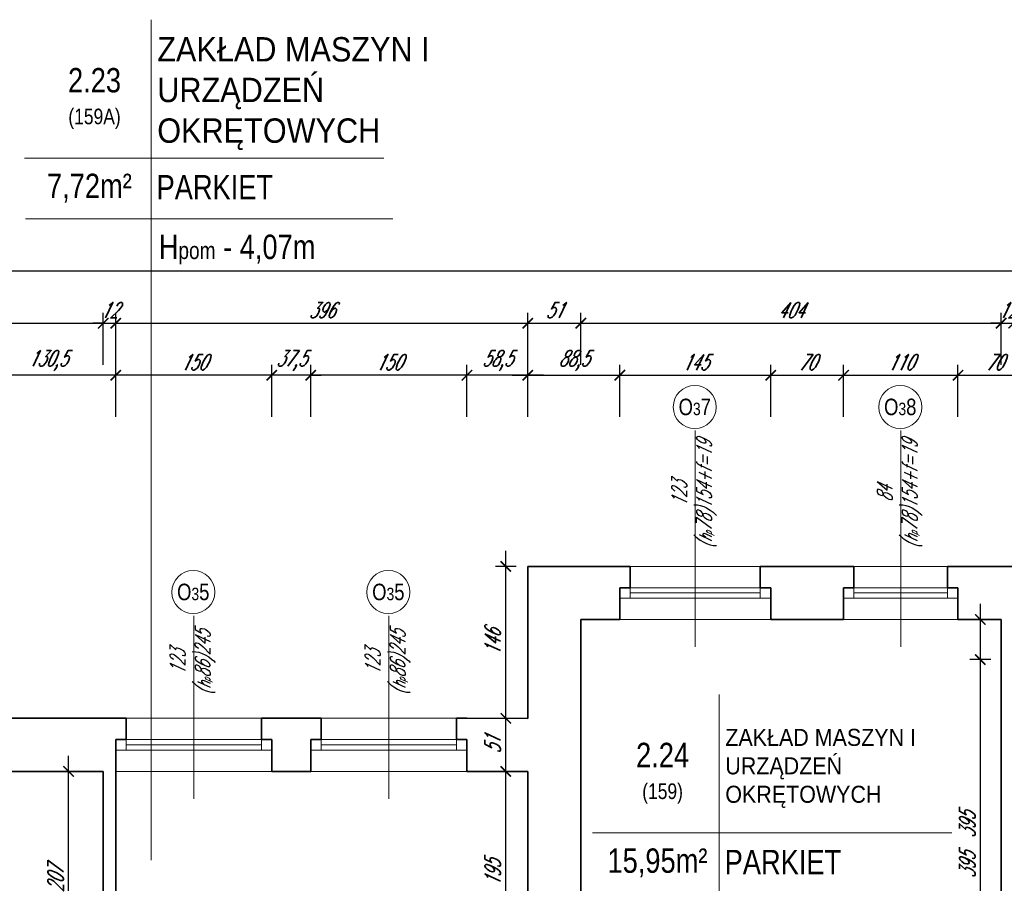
# Model space of a CAD drawing. Header units: millimetres. Extents: x 402 to 79005, y -7782 to 89952.
# Tile 108 of 256: x 23627 to 24573, y 24814 to 25644. Entities that reach past the tile are written whole.
import ezdxf

# ---------------------------------------------------------------- set-up
doc = ezdxf.new("R2010")
doc.units = ezdxf.units.MM
doc.header["$LTSCALE"] = 10
doc.layers.get('0').update_dxf_attribs({"lineweight": 0})
doc.layers.get('Defpoints').update_dxf_attribs({"color": 253})
for name, color, linetype, lineweight in [('01 parter - ściany', 253, 'Continuous', 35), ('03-01_okna', 253, 'Continuous', 15), ('04-1_widok', 253, 'Continuous', 5), ('05-01_wymiary', 253, 'Continuous', 5), ('05-03_opis', 253, 'Continuous', 5)]:
    doc.layers.add(name, color=color, linetype=linetype, lineweight=lineweight)
doc.styles.add('ariel', font='ARIAL.TTF', dxfattribs={"width": 0.8})
doc.styles.add('ariel_wym', font='simplex.shx', dxfattribs={"width": 0.65, "oblique": 25})
doc.dimstyles.new('ariel 50', dxfattribs={"dimtxt": 15, "dimasz": 10, "dimexe": 10, "dimexo": 0, "dimgap": 5, "dimtad": 1, "dimdec": 1, "dimrnd": 0.5, "dimtxsty": 'ariel_wym', "dimblk": 'ARCHTICK', "dimcen": 2.5, "dimdle": 15, "dimazin": 0, "dimtfac": 1, "dimtdec": 1, "dimtix": 1, "dimtmove": 0, "dimatfit": 3, "dimldrblk": 'DOT', "dimfxl": 0, "dimarcsym": 0})
doc.dimstyles.new('ariel 50 wnętrze', dxfattribs={"dimtxt": 15, "dimasz": 10, "dimexe": 10, "dimexo": 0, "dimgap": 5, "dimtad": 1, "dimdec": 1, "dimrnd": 0.5, "dimtxsty": 'ariel_wym', "dimblk": 'ARCHTICK', "dimcen": 2.5, "dimdle": 15, "dimazin": 0, "dimtfac": 1, "dimtdec": 1, "dimtix": 1, "dimtmove": 0, "dimatfit": 3, "dimldrblk": 'DOT', "dimfxl": 0, "dimarcsym": 0})

# ---------------------------------------------------------------- blocks, each defined once
blk = doc.blocks.new('_ArchTick')
at = {"color": 0, "linetype": 'ByBlock', "const_width": 0.15}
blk.add_lwpolyline([(-0.5, -0.5), (0.5, 0.5)], dxfattribs=at)
blk = doc.blocks.new('*D2199')
at = {"layer": '05-01_wymiary', "color": 0, "lineweight": -2}
for p, q in [((24115, 25262.34), (24115, 25312.34)), ((24203.49, 25262.34), (24203.49, 25312.34)), ((24100, 25302.34), (24218.49, 25302.34))]:
    blk.add_line(p, q, dxfattribs=at)
at = {"layer": 'Defpoints', "color": 0}
for p in [(24203.49, 25302.34), (24115, 25118.69), (24203.49, 25067.69)]:
    blk.add_point(p, dxfattribs=at)
at = {"layer": '05-01_wymiary', "color": 0, "lineweight": -2, "xscale": 10, "yscale": 10, "zscale": 10, "rotation": 180}
blk.add_blockref('_ArchTick', (24115, 25302.34), dxfattribs=at)
at = {"layer": '05-01_wymiary', "color": 0, "lineweight": -2, "xscale": 10, "yscale": 10, "zscale": 10}
blk.add_blockref('_ArchTick', (24203.49, 25302.34), dxfattribs=at)
at = {"layer": '05-01_wymiary', "color": 0, "insert": (24159.25, 25316.27), "char_height": 15, "attachment_point": 5, "style": 'ariel_wym'}
blk.add_mtext('88,5', dxfattribs=at)
blk = doc.blocks.new('_Dot')
at = {"color": 0, "linetype": 'ByBlock', "lineweight": -2}
blk.add_line((-0.5, 0), (-1, 0), dxfattribs=at)
at = {"color": 0, "linetype": 'ByBlock', "const_width": 0.5}
blk.add_lwpolyline([(-0.25, 0, 1), (0.25, 0, 1)], format="xyb", close=True, dxfattribs=at)
blk = doc.blocks.new('*D2200')
at = {"layer": '05-01_wymiary', "color": 0, "lineweight": -2}
for p, q in [((24203.49, 25262.34), (24203.49, 25312.34)), ((24348.49, 25262.34), (24348.49, 25312.34)), ((24188.49, 25302.34), (24363.49, 25302.34))]:
    blk.add_line(p, q, dxfattribs=at)
at = {"layer": 'Defpoints', "color": 0}
for p in [(24348.49, 25302.34), (24203.49, 25067.69), (24348.49, 25067.69)]:
    blk.add_point(p, dxfattribs=at)
at = {"layer": '05-01_wymiary', "color": 0, "lineweight": -2, "xscale": 10, "yscale": 10, "zscale": 10, "rotation": 180}
blk.add_blockref('_ArchTick', (24203.49, 25302.34), dxfattribs=at)
at = {"layer": '05-01_wymiary', "color": 0, "lineweight": -2, "xscale": 10, "yscale": 10, "zscale": 10}
blk.add_blockref('_ArchTick', (24348.49, 25302.34), dxfattribs=at)
at = {"layer": '05-01_wymiary', "color": 0, "insert": (24275.99, 25314.84), "char_height": 15, "attachment_point": 5, "style": 'ariel_wym'}
blk.add_mtext('145', dxfattribs=at)
blk = doc.blocks.new('*D2201')
at = {"layer": '05-01_wymiary', "color": 0, "lineweight": -2}
for p, q in [((24348.49, 25262.34), (24348.49, 25312.34)), ((24418.49, 25262.34), (24418.49, 25312.34)), ((24333.49, 25302.34), (24433.49, 25302.34))]:
    blk.add_line(p, q, dxfattribs=at)
at = {"layer": 'Defpoints', "color": 0}
for p in [(24418.49, 25302.34), (24348.49, 25067.69), (24418.49, 25067.69)]:
    blk.add_point(p, dxfattribs=at)
at = {"layer": '05-01_wymiary', "color": 0, "lineweight": -2, "xscale": 10, "yscale": 10, "zscale": 10, "rotation": 180}
blk.add_blockref('_ArchTick', (24348.49, 25302.34), dxfattribs=at)
at = {"layer": '05-01_wymiary', "color": 0, "lineweight": -2, "xscale": 10, "yscale": 10, "zscale": 10}
blk.add_blockref('_ArchTick', (24418.49, 25302.34), dxfattribs=at)
at = {"layer": '05-01_wymiary', "color": 0, "insert": (24383.49, 25314.84), "char_height": 15, "attachment_point": 5, "style": 'ariel_wym'}
blk.add_mtext('70', dxfattribs=at)
blk = doc.blocks.new('*D2202')
at = {"layer": '05-01_wymiary', "color": 0, "lineweight": -2}
for p, q in [((24418.49, 25262.34), (24418.49, 25312.34)), ((24528.49, 25262.34), (24528.49, 25312.34)), ((24403.49, 25302.34), (24543.49, 25302.34))]:
    blk.add_line(p, q, dxfattribs=at)
at = {"layer": 'Defpoints', "color": 0}
for p in [(24528.49, 25302.34), (24418.49, 25067.69), (24528.49, 25067.69)]:
    blk.add_point(p, dxfattribs=at)
at = {"layer": '05-01_wymiary', "color": 0, "lineweight": -2, "xscale": 10, "yscale": 10, "zscale": 10, "rotation": 180}
blk.add_blockref('_ArchTick', (24418.49, 25302.34), dxfattribs=at)
at = {"layer": '05-01_wymiary', "color": 0, "lineweight": -2, "xscale": 10, "yscale": 10, "zscale": 10}
blk.add_blockref('_ArchTick', (24528.49, 25302.34), dxfattribs=at)
at = {"layer": '05-01_wymiary', "color": 0, "insert": (24473.49, 25314.84), "char_height": 15, "attachment_point": 5, "style": 'ariel_wym'}
blk.add_mtext('110', dxfattribs=at)
blk = doc.blocks.new('*D2203')
at = {"layer": '05-01_wymiary', "color": 0, "lineweight": -2}
for p, q in [((24528.49, 25262.34), (24528.49, 25312.34)), ((24598.49, 25262.34), (24598.49, 25312.34)), ((24513.49, 25302.34), (24613.49, 25302.34))]:
    blk.add_line(p, q, dxfattribs=at)
at = {"layer": 'Defpoints', "color": 0}
for p in [(24598.49, 25302.34), (24528.49, 25067.69), (24598.49, 25067.69)]:
    blk.add_point(p, dxfattribs=at)
at = {"layer": '05-01_wymiary', "color": 0, "lineweight": -2, "xscale": 10, "yscale": 10, "zscale": 10, "rotation": 180}
blk.add_blockref('_ArchTick', (24528.49, 25302.34), dxfattribs=at)
at = {"layer": '05-01_wymiary', "color": 0, "lineweight": -2, "xscale": 10, "yscale": 10, "zscale": 10}
blk.add_blockref('_ArchTick', (24598.49, 25302.34), dxfattribs=at)
at = {"layer": '05-01_wymiary', "color": 0, "insert": (24563.49, 25314.84), "char_height": 15, "attachment_point": 5, "style": 'ariel_wym'}
blk.add_mtext('70', dxfattribs=at)
blk = doc.blocks.new('*D2231')
at = {"layer": '05-01_wymiary', "color": 0, "lineweight": -2}
for p, q in [((24056.5, 25262.34), (24056.5, 25312.34)), ((24115, 25262.34), (24115, 25312.34)), ((24130, 25302.34), (24041.5, 25302.34))]:
    blk.add_line(p, q, dxfattribs=at)
at = {"layer": 'Defpoints', "color": 0}
for p in [(24056.5, 25302.34), (24115, 25118.69), (24056.5, 24921.69)]:
    blk.add_point(p, dxfattribs=at)
at = {"layer": '05-01_wymiary', "color": 0, "lineweight": -2, "xscale": 10, "yscale": 10, "zscale": 10, "rotation": 180}
blk.add_blockref('_ArchTick', (24056.5, 25302.34), dxfattribs=at)
at = {"layer": '05-01_wymiary', "color": 0, "lineweight": -2, "xscale": 10, "yscale": 10, "zscale": 10}
blk.add_blockref('_ArchTick', (24115, 25302.34), dxfattribs=at)
at = {"layer": '05-01_wymiary', "color": 0, "insert": (24085.75, 25316.27), "char_height": 15, "attachment_point": 5, "style": 'ariel_wym'}
blk.add_mtext('58,5', dxfattribs=at)
blk = doc.blocks.new('*D2232')
at = {"layer": '05-01_wymiary', "color": 0, "lineweight": -2}
for p, q in [((23906.5, 25262.34), (23906.5, 25312.34)), ((24056.5, 25262.34), (24056.5, 25312.34)), ((24071.5, 25302.34), (23891.5, 25302.34))]:
    blk.add_line(p, q, dxfattribs=at)
at = {"layer": 'Defpoints', "color": 0}
for p in [(23906.5, 25302.34), (23906.5, 24921.69), (24056.5, 24921.69)]:
    blk.add_point(p, dxfattribs=at)
at = {"layer": '05-01_wymiary', "color": 0, "lineweight": -2, "xscale": 10, "yscale": 10, "zscale": 10, "rotation": 180}
blk.add_blockref('_ArchTick', (23906.5, 25302.34), dxfattribs=at)
at = {"layer": '05-01_wymiary', "color": 0, "lineweight": -2, "xscale": 10, "yscale": 10, "zscale": 10}
blk.add_blockref('_ArchTick', (24056.5, 25302.34), dxfattribs=at)
at = {"layer": '05-01_wymiary', "color": 0, "insert": (23981.5, 25314.84), "char_height": 15, "attachment_point": 5, "style": 'ariel_wym'}
blk.add_mtext('150', dxfattribs=at)
blk = doc.blocks.new('*D2233')
at = {"layer": '05-01_wymiary', "color": 0, "lineweight": -2}
for p, q in [((23869, 25262.34), (23869, 25312.34)), ((23906.5, 25262.34), (23906.5, 25312.34)), ((23869, 25302.34), (23859, 25302.34)), ((23906.5, 25302.34), (23869, 25302.34)), ((23906.5, 25302.34), (23916.5, 25302.34))]:
    blk.add_line(p, q, dxfattribs=at)
at = {"layer": 'Defpoints', "color": 0}
for p in [(23869, 25302.34), (23869, 24921.69), (23906.5, 24921.69)]:
    blk.add_point(p, dxfattribs=at)
at = {"layer": '05-01_wymiary', "color": 0, "lineweight": -2, "xscale": 10, "yscale": 10, "zscale": 10}
blk.add_blockref('_ArchTick', (23869, 25302.34), dxfattribs=at)
at = {"layer": '05-01_wymiary', "color": 0, "lineweight": -2, "xscale": 10, "yscale": 10, "zscale": 10, "rotation": 180}
blk.add_blockref('_ArchTick', (23906.5, 25302.34), dxfattribs=at)
at = {"layer": '05-01_wymiary', "color": 0, "insert": (23887.75, 25316.27), "char_height": 15, "attachment_point": 5, "style": 'ariel_wym'}
blk.add_mtext('37,5', dxfattribs=at)
blk = doc.blocks.new('*D2234')
at = {"layer": '05-01_wymiary', "color": 0, "lineweight": -2}
for p, q in [((23719, 25262.34), (23719, 25312.34)), ((23869, 25262.34), (23869, 25312.34)), ((23884, 25302.34), (23704, 25302.34))]:
    blk.add_line(p, q, dxfattribs=at)
at = {"layer": 'Defpoints', "color": 0}
for p in [(23719, 25302.34), (23719, 24921.69), (23869, 24921.69)]:
    blk.add_point(p, dxfattribs=at)
at = {"layer": '05-01_wymiary', "color": 0, "lineweight": -2, "xscale": 10, "yscale": 10, "zscale": 10, "rotation": 180}
blk.add_blockref('_ArchTick', (23719, 25302.34), dxfattribs=at)
at = {"layer": '05-01_wymiary', "color": 0, "lineweight": -2, "xscale": 10, "yscale": 10, "zscale": 10}
blk.add_blockref('_ArchTick', (23869, 25302.34), dxfattribs=at)
at = {"layer": '05-01_wymiary', "color": 0, "insert": (23794, 25314.84), "char_height": 15, "attachment_point": 5, "style": 'ariel_wym'}
blk.add_mtext('150', dxfattribs=at)
blk = doc.blocks.new('*D2235')
at = {"layer": '05-01_wymiary', "color": 0, "lineweight": -2}
for p, q in [((23588.5, 25262.34), (23588.5, 25312.34)), ((23719, 25262.34), (23719, 25312.34)), ((23734, 25302.34), (23573.5, 25302.34))]:
    blk.add_line(p, q, dxfattribs=at)
at = {"layer": 'Defpoints', "color": 0}
for p in [(23588.5, 25302.34), (23588.5, 24921.69), (23719, 24921.69)]:
    blk.add_point(p, dxfattribs=at)
at = {"layer": '05-01_wymiary', "color": 0, "lineweight": -2, "xscale": 10, "yscale": 10, "zscale": 10, "rotation": 180}
blk.add_blockref('_ArchTick', (23588.5, 25302.34), dxfattribs=at)
at = {"layer": '05-01_wymiary', "color": 0, "lineweight": -2, "xscale": 10, "yscale": 10, "zscale": 10}
blk.add_blockref('_ArchTick', (23719, 25302.34), dxfattribs=at)
at = {"layer": '05-01_wymiary', "color": 0, "insert": (23653.75, 25316.27), "char_height": 15, "attachment_point": 5, "style": 'ariel_wym'}
blk.add_mtext('130,5', dxfattribs=at)
blk = doc.blocks.new('*D2242')
at = {"layer": '05-01_wymiary', "color": 0, "lineweight": -2}
for p, q in [((22892.03, 25312.34), (22892.03, 25362.34)), ((23707, 25312.34), (23707, 25362.34)), ((22877.03, 25352.34), (23722, 25352.34))]:
    blk.add_line(p, q, dxfattribs=at)
at = {"layer": 'Defpoints', "color": 0}
for p in [(23707, 25352.34), (22892.03, 24972.71), (23707, 24921.69)]:
    blk.add_point(p, dxfattribs=at)
at = {"layer": '05-01_wymiary', "color": 0, "lineweight": -2, "xscale": 10, "yscale": 10, "zscale": 10, "rotation": 180}
blk.add_blockref('_ArchTick', (22892.03, 25352.34), dxfattribs=at)
at = {"layer": '05-01_wymiary', "color": 0, "lineweight": -2, "xscale": 10, "yscale": 10, "zscale": 10}
blk.add_blockref('_ArchTick', (23707, 25352.34), dxfattribs=at)
at = {"layer": '05-01_wymiary', "color": 0, "insert": (23299.51, 25364.84), "char_height": 15, "attachment_point": 5, "style": 'ariel_wym'}
blk.add_mtext('815', dxfattribs=at)
blk = doc.blocks.new('*D2243')
at = {"layer": '05-01_wymiary', "color": 0, "lineweight": -2}
for p, q in [((23707, 25312.34), (23707, 25362.34)), ((23719, 25312.34), (23719, 25362.34)), ((23707, 25352.34), (23697, 25352.34)), ((23707, 25352.34), (23719, 25352.34)), ((23719, 25352.34), (23729, 25352.34))]:
    blk.add_line(p, q, dxfattribs=at)
at = {"layer": 'Defpoints', "color": 0}
for p in [(23719, 25352.34), (23707, 24921.69), (23719, 24921.69)]:
    blk.add_point(p, dxfattribs=at)
at = {"layer": '05-01_wymiary', "color": 0, "lineweight": -2, "xscale": 10, "yscale": 10, "zscale": 10}
blk.add_blockref('_ArchTick', (23707, 25352.34), dxfattribs=at)
at = {"layer": '05-01_wymiary', "color": 0, "lineweight": -2, "xscale": 10, "yscale": 10, "zscale": 10, "rotation": 180}
blk.add_blockref('_ArchTick', (23719, 25352.34), dxfattribs=at)
at = {"layer": '05-01_wymiary', "color": 0, "insert": (23713, 25364.84), "char_height": 15, "attachment_point": 5, "style": 'ariel_wym'}
blk.add_mtext('12', dxfattribs=at)
blk = doc.blocks.new('*D2244')
at = {"layer": '05-01_wymiary', "color": 0, "lineweight": -2}
for p, q in [((23719, 25312.34), (23719, 25362.34)), ((24115, 25312.34), (24115, 25362.34)), ((23704, 25352.34), (24130, 25352.34))]:
    blk.add_line(p, q, dxfattribs=at)
at = {"layer": 'Defpoints', "color": 0}
for p in [(24115, 25352.34), (23719, 24921.69), (24115, 24921.69)]:
    blk.add_point(p, dxfattribs=at)
at = {"layer": '05-01_wymiary', "color": 0, "lineweight": -2, "xscale": 10, "yscale": 10, "zscale": 10, "rotation": 180}
blk.add_blockref('_ArchTick', (23719, 25352.34), dxfattribs=at)
at = {"layer": '05-01_wymiary', "color": 0, "lineweight": -2, "xscale": 10, "yscale": 10, "zscale": 10}
blk.add_blockref('_ArchTick', (24115, 25352.34), dxfattribs=at)
at = {"layer": '05-01_wymiary', "color": 0, "insert": (23917, 25364.84), "char_height": 15, "attachment_point": 5, "style": 'ariel_wym'}
blk.add_mtext('396', dxfattribs=at)
blk = doc.blocks.new('*D2245')
at = {"layer": '05-01_wymiary', "color": 0, "lineweight": -2}
for p, q in [((24115, 25312.34), (24115, 25362.34)), ((24166, 25312.34), (24166, 25362.34)), ((24100, 25352.34), (24181, 25352.34))]:
    blk.add_line(p, q, dxfattribs=at)
at = {"layer": 'Defpoints', "color": 0}
for p in [(24166, 25352.34), (24166, 25067.69), (24115, 24921.69)]:
    blk.add_point(p, dxfattribs=at)
at = {"layer": '05-01_wymiary', "color": 0, "lineweight": -2, "xscale": 10, "yscale": 10, "zscale": 10, "rotation": 180}
blk.add_blockref('_ArchTick', (24115, 25352.34), dxfattribs=at)
at = {"layer": '05-01_wymiary', "color": 0, "lineweight": -2, "xscale": 10, "yscale": 10, "zscale": 10}
blk.add_blockref('_ArchTick', (24166, 25352.34), dxfattribs=at)
at = {"layer": '05-01_wymiary', "color": 0, "insert": (24140.5, 25364.84), "char_height": 15, "attachment_point": 5, "style": 'ariel_wym'}
blk.add_mtext('51', dxfattribs=at)
blk = doc.blocks.new('*D2246')
at = {"layer": '05-01_wymiary', "color": 0, "lineweight": -2}
for p, q in [((24166, 25312.34), (24166, 25362.34)), ((24570, 25312.34), (24570, 25362.34)), ((24151, 25352.34), (24585, 25352.34))]:
    blk.add_line(p, q, dxfattribs=at)
at = {"layer": 'Defpoints', "color": 0}
for p in [(24570, 25352.34), (24166, 25067.69), (24570, 25067.69)]:
    blk.add_point(p, dxfattribs=at)
at = {"layer": '05-01_wymiary', "color": 0, "lineweight": -2, "xscale": 10, "yscale": 10, "zscale": 10, "rotation": 180}
blk.add_blockref('_ArchTick', (24166, 25352.34), dxfattribs=at)
at = {"layer": '05-01_wymiary', "color": 0, "lineweight": -2, "xscale": 10, "yscale": 10, "zscale": 10}
blk.add_blockref('_ArchTick', (24570, 25352.34), dxfattribs=at)
at = {"layer": '05-01_wymiary', "color": 0, "insert": (24368, 25364.84), "char_height": 15, "attachment_point": 5, "style": 'ariel_wym'}
blk.add_mtext('404', dxfattribs=at)
blk = doc.blocks.new('*D2247')
at = {"layer": '05-01_wymiary', "color": 0, "lineweight": -2}
for p, q in [((24570, 25312.34), (24570, 25362.34)), ((24582, 25312.34), (24582, 25362.34)), ((24570, 25352.34), (24560, 25352.34)), ((24570, 25352.34), (24582, 25352.34)), ((24582, 25352.34), (24592, 25352.34))]:
    blk.add_line(p, q, dxfattribs=at)
at = {"layer": 'Defpoints', "color": 0}
for p in [(24582, 25352.34), (24570, 25067.69), (24582, 25067.69)]:
    blk.add_point(p, dxfattribs=at)
at = {"layer": '05-01_wymiary', "color": 0, "lineweight": -2, "xscale": 10, "yscale": 10, "zscale": 10}
blk.add_blockref('_ArchTick', (24570, 25352.34), dxfattribs=at)
at = {"layer": '05-01_wymiary', "color": 0, "lineweight": -2, "xscale": 10, "yscale": 10, "zscale": 10, "rotation": 180}
blk.add_blockref('_ArchTick', (24582, 25352.34), dxfattribs=at)
at = {"layer": '05-01_wymiary', "color": 0, "insert": (24576, 25364.84), "char_height": 15, "attachment_point": 5, "style": 'ariel_wym'}
blk.add_mtext('12', dxfattribs=at)
blk = doc.blocks.new('*D2248')
at = {"layer": '05-01_wymiary', "color": 0, "lineweight": -2}
for p, q in [((24582, 25312.34), (24582, 25362.34)), ((24918, 25312.34), (24918, 25362.34)), ((24567, 25352.34), (24933, 25352.34))]:
    blk.add_line(p, q, dxfattribs=at)
at = {"layer": 'Defpoints', "color": 0}
for p in [(24918, 25352.34), (24582, 25067.69), (24918, 25067.69)]:
    blk.add_point(p, dxfattribs=at)
at = {"layer": '05-01_wymiary', "color": 0, "lineweight": -2, "xscale": 10, "yscale": 10, "zscale": 10, "rotation": 180}
blk.add_blockref('_ArchTick', (24582, 25352.34), dxfattribs=at)
at = {"layer": '05-01_wymiary', "color": 0, "lineweight": -2, "xscale": 10, "yscale": 10, "zscale": 10}
blk.add_blockref('_ArchTick', (24918, 25352.34), dxfattribs=at)
at = {"layer": '05-01_wymiary', "color": 0, "insert": (24750, 25364.84), "char_height": 15, "attachment_point": 5, "style": 'ariel_wym'}
blk.add_mtext('336', dxfattribs=at)
blk = doc.blocks.new('*D2261')
at = {"layer": '05-01_wymiary', "color": 0, "lineweight": -2}
for p, q in [((22892.03, 25362.34), (22892.03, 25412.34)), ((27671, 25362.34), (27671, 25412.34)), ((27686, 25402.34), (22877.03, 25402.34))]:
    blk.add_line(p, q, dxfattribs=at)
at = {"layer": 'Defpoints', "color": 0}
for p in [(22892.03, 25402.34), (22892.03, 24972.71), (27671, 24934.69)]:
    blk.add_point(p, dxfattribs=at)
at = {"layer": '05-01_wymiary', "color": 0, "lineweight": -2, "xscale": 10, "yscale": 10, "zscale": 10, "rotation": 180}
blk.add_blockref('_ArchTick', (22892.03, 25402.34), dxfattribs=at)
at = {"layer": '05-01_wymiary', "color": 0, "lineweight": -2, "xscale": 10, "yscale": 10, "zscale": 10}
blk.add_blockref('_ArchTick', (27671, 25402.34), dxfattribs=at)
at = {"layer": '05-01_wymiary', "color": 0, "insert": (25281.51, 25414.84), "char_height": 15, "attachment_point": 5, "style": 'ariel_wym'}
blk.add_mtext('4779', dxfattribs=at)
blk = doc.blocks.new('*D2351')
at = {"layer": '05-01_wymiary', "color": 0, "lineweight": -2}
for p, q in [((24549.92, 25082.69), (24549.92, 24657.69)), ((24559.92, 25067.69), (24539.92, 25067.69)), ((24559.92, 24672.69), (24539.92, 24672.69))]:
    blk.add_line(p, q, dxfattribs=at)
at = {"layer": 'Defpoints', "color": 0}
for p in [(24570, 25067.69), (24549.92, 24672.69), (24570, 24672.69)]:
    blk.add_point(p, dxfattribs=at)
at = {"layer": '05-01_wymiary', "color": 0, "lineweight": -2, "xscale": 10, "yscale": 10, "zscale": 10}
for p, rotation in [((24549.92, 25067.69), 90), ((24549.92, 24672.69), 270)]:
    blk.add_blockref('_ArchTick', p, dxfattribs=dict(at, rotation=rotation))
at = {"layer": '05-01_wymiary', "color": 0, "insert": (24537.42, 24870.19), "char_height": 15, "attachment_point": 5, "rotation": 90, "style": 'ariel_wym'}
blk.add_mtext('395', dxfattribs=at)
blk = doc.blocks.new('*D2363')
at = {"layer": '05-01_wymiary', "color": 0, "lineweight": -2}
for p, q in [((24093.88, 24711.69), (24093.88, 24936.69)), ((24103.88, 24921.69), (24083.88, 24921.69)), ((24103.88, 24726.69), (24083.88, 24726.69))]:
    blk.add_line(p, q, dxfattribs=at)
at = {"layer": 'Defpoints', "color": 0}
for p in [(24093.88, 24921.69), (24115, 24921.69), (24115, 24726.69)]:
    blk.add_point(p, dxfattribs=at)
at = {"layer": '05-01_wymiary', "color": 0, "lineweight": -2, "xscale": 10, "yscale": 10, "zscale": 10}
for p, rotation in [((24093.88, 24921.69), 90), ((24093.88, 24726.69), 270)]:
    blk.add_blockref('_ArchTick', p, dxfattribs=dict(at, rotation=rotation))
at = {"layer": '05-01_wymiary', "color": 0, "insert": (24081.38, 24824.19), "char_height": 15, "attachment_point": 5, "rotation": 90, "style": 'ariel_wym'}
blk.add_mtext('195', dxfattribs=at)
blk = doc.blocks.new('*D2364')
at = {"layer": '05-01_wymiary', "color": 0, "lineweight": -2}
for p, q in [((24093.88, 24906.69), (24093.88, 24987.69)), ((24103.88, 24972.69), (24083.88, 24972.69)), ((24103.88, 24921.69), (24083.88, 24921.69))]:
    blk.add_line(p, q, dxfattribs=at)
at = {"layer": 'Defpoints', "color": 0}
for p in [(24093.88, 24972.69), (24115, 24972.69), (24115, 24921.69)]:
    blk.add_point(p, dxfattribs=at)
at = {"layer": '05-01_wymiary', "color": 0, "lineweight": -2, "xscale": 10, "yscale": 10, "zscale": 10}
for p, rotation in [((24093.88, 24972.69), 90), ((24093.88, 24921.69), 270)]:
    blk.add_blockref('_ArchTick', p, dxfattribs=dict(at, rotation=rotation))
at = {"layer": '05-01_wymiary', "color": 0, "insert": (24081.38, 24947.19), "char_height": 15, "attachment_point": 5, "rotation": 90, "style": 'ariel_wym'}
blk.add_mtext('51', dxfattribs=at)
blk = doc.blocks.new('*D2365')
at = {"layer": '05-01_wymiary', "color": 0, "lineweight": -2}
for p, q in [((24093.88, 24957.69), (24093.88, 25133.69)), ((24103.88, 25118.69), (24083.88, 25118.69)), ((24103.88, 24972.69), (24083.88, 24972.69))]:
    blk.add_line(p, q, dxfattribs=at)
at = {"layer": 'Defpoints', "color": 0}
for p in [(24093.88, 25118.69), (24115, 25118.69), (24115, 24972.69)]:
    blk.add_point(p, dxfattribs=at)
at = {"layer": '05-01_wymiary', "color": 0, "lineweight": -2, "xscale": 10, "yscale": 10, "zscale": 10}
for p, rotation in [((24093.88, 25118.69), 90), ((24093.88, 24972.69), 270)]:
    blk.add_blockref('_ArchTick', p, dxfattribs=dict(at, rotation=rotation))
at = {"layer": '05-01_wymiary', "color": 0, "insert": (24081.38, 25045.69), "char_height": 15, "attachment_point": 5, "rotation": 90, "style": 'ariel_wym'}
blk.add_mtext('146', dxfattribs=at)
blk = doc.blocks.new('*D2393')
at = {"layer": '05-01_wymiary', "color": 0, "lineweight": -2}
for p, q in [((23673.72, 24699.69), (23673.72, 24936.69)), ((23683.72, 24921.69), (23663.72, 24921.69)), ((23683.72, 24714.69), (23663.72, 24714.69))]:
    blk.add_line(p, q, dxfattribs=at)
at = {"layer": 'Defpoints', "color": 0}
for p in [(23673.72, 24921.69), (23707, 24921.69), (23707, 24714.69)]:
    blk.add_point(p, dxfattribs=at)
at = {"layer": '05-01_wymiary', "color": 0, "lineweight": -2, "xscale": 10, "yscale": 10, "zscale": 10}
for p, rotation in [((23673.72, 24921.69), 90), ((23673.72, 24714.69), 270)]:
    blk.add_blockref('_ArchTick', p, dxfattribs=dict(at, rotation=rotation))
at = {"layer": '05-01_wymiary', "color": 0, "insert": (23661.22, 24818.19), "char_height": 15, "attachment_point": 5, "rotation": 90, "style": 'ariel_wym'}
blk.add_mtext('207', dxfattribs=at)
blk = doc.blocks.new('*D1772')
at = {"layer": '05-01_wymiary', "color": 0, "lineweight": -2}
for p, q in [((24549.92, 25044.09), (24549.92, 24619.09)), ((24559.92, 25029.09), (24539.92, 25029.09)), ((24559.92, 24634.09), (24539.92, 24634.09))]:
    blk.add_line(p, q, dxfattribs=at)
at = {"layer": 'Defpoints', "color": 0}
for p in [(24570, 25029.09), (24549.92, 24634.09), (24570, 24634.09)]:
    blk.add_point(p, dxfattribs=at)
at = {"layer": '05-01_wymiary', "color": 0, "lineweight": -2, "xscale": 10, "yscale": 10, "zscale": 10}
for p, rotation in [((24549.92, 25029.09), 90), ((24549.92, 24634.09), 270)]:
    blk.add_blockref('_ArchTick', p, dxfattribs=dict(at, rotation=rotation))
at = {"layer": '05-01_wymiary', "color": 0, "insert": (24537.42, 24831.59), "char_height": 15, "attachment_point": 5, "rotation": 90, "style": 'ariel_wym'}
blk.add_mtext('395', dxfattribs=at)

msp = doc.modelspace()

# ---------------------------------------------------------------- linework, layer by layer
at = {"layer": '01 parter - ściany'}
for p, q in [((24114.997, 25118.689), (24114.997, 24972.689)), ((24114.997, 25118.689), (24213.495, 25118.689)), ((24213.495, 25098.189), (24213.495, 25118.689)), ((24338.495, 25098.189), (24338.495, 25118.689)), ((24338.495, 25118.689), (24428.495, 25118.689)), ((24428.495, 25098.189), (24428.495, 25118.689)), ((24518.495, 25098.189), (24518.495, 25118.689)), ((24518.495, 25118.689), (24608.495, 25118.689)), ((24203.495, 25067.689), (24203.495, 25098.189)), ((24203.495, 25098.189), (24213.495, 25098.189)), ((24348.495, 25098.189), (24338.495, 25098.189)), ((24348.495, 25067.689), (24348.495, 25098.189)), ((24348.495, 25067.689), (24348.495, 25098.189)), ((24418.495, 25067.689), (24418.495, 25098.189)), ((24418.495, 25098.189), (24428.495, 25098.189)), ((24528.495, 25098.189), (24518.495, 25098.189)), ((24528.495, 25067.689), (24528.495, 25098.189)), ((24165.997, 25067.689), (24165.997, 24921.689)), ((24165.997, 25067.689), (24203.495, 25067.689)), ((24348.495, 25067.689), (24418.495, 25067.689)), ((24528.495, 25067.689), (24569.997, 25067.689)), ((24569.997, 25067.689), (24569.997, 24672.689)), ((23588.496, 24972.695), (23718.997, 24972.695)), ((23868.997, 24972.695), (23906.497, 24972.695)), ((24056.497, 24972.695), (24114.997, 24972.689)), ((23718.997, 24952.195), (23718.997, 24921.695)), ((23868.997, 24952.195), (23868.997, 24921.695)), ((23906.497, 24952.195), (23906.497, 24921.695)), ((24056.497, 24952.195), (24056.497, 24921.695)), ((23588.496, 24921.695), (23706.997, 24921.695)), ((23706.997, 24921.695), (23706.997, 24714.695)), ((23706.997, 24714.695), (23706.997, 24921.695)), ((23718.997, 24726.689), (23718.997, 24921.695)), ((23868.997, 24921.695), (23906.497, 24921.695)), ((24056.497, 24921.689), (24114.997, 24921.689)), ((24114.997, 24921.689), (24114.997, 24726.689)), ((24165.997, 24921.689), (24165.997, 24672.689))]:
    msp.add_line(p, q, dxfattribs=at)
for points in [[(23718.997, 24952.195), (23728.997, 24952.195), (23728.997, 24972.695), (23718.997, 24972.695)], [(23868.997, 24952.195), (23858.997, 24952.195), (23858.997, 24972.695), (23868.997, 24972.695)], [(23906.497, 24952.195), (23916.497, 24952.195), (23916.497, 24972.695), (23906.497, 24972.695)], [(24056.497, 24952.195), (24046.497, 24952.195), (24046.497, 24972.695), (24056.497, 24972.695)]]:
    msp.add_lwpolyline(points, dxfattribs=at)
at = {"layer": '03-01_okna', "linetype": 'Continuous', "lineweight": 0}
for p, q in [((24213.495, 25118.689), (24338.495, 25118.689)), ((24428.495, 25118.689), (24518.495, 25118.689)), ((24203.495, 25098.189), (24348.495, 25098.189)), ((24213.495, 25088.189), (24213.495, 25098.189)), ((24338.495, 25088.189), (24338.495, 25098.189)), ((24418.495, 25098.189), (24518.495, 25098.189)), ((24428.495, 25088.189), (24428.495, 25098.189)), ((24518.495, 25088.189), (24518.495, 25098.189)), ((24203.495, 25088.189), (24348.495, 25088.189)), ((24213.495, 25093.189), (24338.495, 25093.189)), ((24418.495, 25088.189), (24528.495, 25088.189)), ((24428.495, 25093.189), (24518.495, 25093.189)), ((23718.997, 24972.695), (23868.997, 24972.695)), ((23906.497, 24972.695), (24056.497, 24972.695)), ((23718.997, 24952.195), (23868.997, 24952.195)), ((23728.997, 24942.195), (23728.997, 24952.195)), ((23728.997, 24947.195), (23858.997, 24947.195)), ((23858.997, 24942.195), (23858.997, 24952.195)), ((23906.497, 24952.195), (24056.497, 24952.195)), ((23916.497, 24942.195), (23916.497, 24952.195)), ((23916.497, 24947.195), (24046.497, 24947.195)), ((24046.497, 24942.195), (24046.497, 24952.195)), ((23718.997, 24942.195), (23868.997, 24942.195)), ((23718.997, 24942.195), (23728.997, 24942.195)), ((23863.997, 24942.195), (23853.997, 24942.195)), ((23906.497, 24942.195), (24056.497, 24942.195)), ((23906.497, 24942.195), (23916.497, 24942.195)), ((24051.497, 24942.195), (24041.497, 24942.195))]:
    msp.add_line(p, q, dxfattribs=at)
at = {"layer": '04-1_widok'}
for p, q in [((24348.495, 25067.689), (24203.495, 25067.689)), ((24528.495, 25067.689), (24418.495, 25067.689)), ((23718.997, 24921.695), (23868.997, 24921.695)), ((23906.497, 24921.695), (24056.497, 24921.689))]:
    msp.add_line(p, q, dxfattribs=at)
at = {"layer": '05-03_opis'}
for p, q in [((23753.071, 25643.945), (23753.071, 24836.56)), ((23631.347, 25511.023), (23976.561, 25511.023)), ((23632.423, 25452.666), (23985.274, 25452.666)), ((24299.041, 24995.62), (24299.041, 24745.433)), ((24177.318, 24862.698), (24522.531, 24862.698))]:
    msp.add_line(p, q, dxfattribs=at)
at = {"layer": '05-03_opis', "lineweight": 0}
for p, q in [((24275.995, 25041.304), (24275.995, 25249.111)), ((24473.495, 25041.304), (24473.495, 25249.111)), ((23793.997, 24895.31), (23793.997, 25071.328)), ((23981.497, 24895.31), (23981.497, 25071.328))]:
    msp.add_line(p, q, dxfattribs=at)
for centre in [(24275.495, 25271.8), (24472.995, 25271.8), (23793.497, 25094.017), (23980.997, 25094.017)]:
    msp.add_circle(centre, 20.689, dxfattribs=at)

# ---------------------------------------------------------------- texts
at = {"layer": '05-03_opis', "style": 'ariel'}
for s, insert, char_height, width, attachment_point in [('\\W0.9;{\\fArial|b0|i0|c238|p34;ZAKŁAD MASZYN I URZĄDZEŃ OKRĘTOWYCH}', (23758.908, 25572.904), 23.4234, 356.6375, 4), ('{\\fArial|b0|i0|c238|p34;2.23\\P\\H0.6404x;(159A)}', (23698.615, 25568.232), 23.4234, 108.9126, 5), ('{\\fArial|b0|i0|c238|p34;7,72m²}', (23693.676, 25482.12), 23.4234, 108.9126, 5), ('{\\fArial|b0|i0|c238|p34;PARKIET}', (23758.261, 25482.954), 23.4234, 322.789, 4), ('{\\fArial|b0|i0|c238|p34; H\\H0.7x;pom\\H1.429x; - 4,07m}', (23753.071, 25423.212), 23.4234, 322.789, 4), ('\\W0.9;{\\fArial|b0|i0|c238|p34;ZAKŁAD MASZYN I URZĄDZEŃ OKRĘTOWYCH}', (24304.878, 24924.579), 16.39638, 249.6463, 4), ('{\\fArial|b0|i0|c238|p34;2.24\\P\\H0.6404x;(159)}', (24244.585, 24919.907), 23.4234, 108.9126, 5), ('{\\fArial|b0|i0|c238|p34;15,95m²}', (24239.646, 24833.795), 23.4234, 108.9126, 5), ('{\\fArial|b0|i0|c238|p34;PARKIET}', (24304.231, 24834.629), 23.4234, 322.789, 4)]:
    msp.add_mtext(s, dxfattribs=dict(at, insert=insert, char_height=char_height, width=width, attachment_point=attachment_point))
at = {"layer": '05-03_opis', "lineweight": 0, "char_height": 15.84, "width": 75.19353, "attachment_point": 5, "style": 'ariel'}
for s, insert in [('O{\\H0.7576x;3}7', (24275.495, 25271.8)), ('O{\\H0.7576x;3}8', (24472.995, 25271.8)), ('O{\\H0.7576x;3}5', (23793.497, 25094.017)), ('O{\\H0.7576x;3}5', (23980.997, 25094.017))]:
    msp.add_mtext(s, dxfattribs=dict(at, insert=insert))
at = {"layer": '05-03_opis', "lineweight": 0, "char_height": 14.4, "attachment_point": 5, "rotation": 90, "style": 'ariel_wym'}
for s, insert, width in [('123\\P({\\H0.8333x;h\\H0.6x;p}78)154+f=19', (24274.924, 25188.334), 94.45106), ('84\\P({\\H0.8333x;h\\H0.6x;p}78)154+f=19', (24472.424, 25188.334), 94.45106), ('123\\P({\\H0.8333x;h\\H0.6x;p}86)245', (23792.927, 25026.445), 62.66128), ('123\\P({\\H0.8333x;h\\H0.6x;p}86)245', (23980.427, 25026.445), 62.66128)]:
    msp.add_mtext(s, dxfattribs=dict(at, insert=insert, width=width))

# ---------------------------------------------------------------- dimensions: what is measured, and where the dimension line sits
at = {"layer": '05-01_wymiary'}
for base, p1, p2, picture, middle in [((22892.028, 25402.337), (27670.997, 24934.689), (22892.028, 24972.711), '*D2261', (25281.513, 25414.837)), ((23706.997, 25352.337), (22892.028, 24972.711), (23706.997, 24921.695), '*D2242', (23299.513, 25364.837)), ((24203.495, 25302.337), (24114.997, 25118.689), (24203.495, 25067.689), '*D2199', (24159.246, 25316.265))]:
    dim = msp.add_linear_dim(base=base, p1=p1, p2=p2, dimstyle='ariel 50', dxfattribs=at)
    dim.commit()
    dim.dimension.update_dxf_attribs({"geometry": picture, "text_midpoint": middle})
for base, p1, p2, picture, middle in [((23718.997, 25352.337), (23706.997, 24921.695), (23718.997, 24921.695), '*D2243', (23712.997, 25364.837)), ((24114.997, 25352.337), (23718.997, 24921.695), (24114.997, 24921.689), '*D2244', (23916.997, 25364.837)), ((24165.997, 25352.337), (24114.997, 24921.689), (24165.997, 25067.689), '*D2245', (24140.497, 25364.837)), ((24569.997, 25352.337), (24165.997, 25067.689), (24569.997, 25067.689), '*D2246', (24367.997, 25364.837)), ((24581.997, 25352.337), (24569.997, 25067.689), (24581.997, 25067.689), '*D2247', (24575.997, 25364.837)), ((24917.997, 25352.337), (24581.997, 25067.689), (24917.997, 25067.689), '*D2248', (24749.997, 25364.837)), ((23588.496, 25302.337), (23718.997, 24921.695), (23588.496, 24921.695), '*D2235', (23653.747, 25316.265)), ((23718.997, 25302.337), (23868.997, 24921.695), (23718.997, 24921.695), '*D2234', (23793.997, 25314.837)), ((23868.997, 25302.337), (23906.497, 24921.695), (23868.997, 24921.695), '*D2233', (23887.747, 25316.265)), ((23906.497, 25302.337), (24056.497, 24921.695), (23906.497, 24921.695), '*D2232', (23981.497, 25314.837)), ((24056.497, 25302.337), (24114.997, 25118.689), (24056.497, 24921.695), '*D2231', (24085.747, 25316.265)), ((24348.495, 25302.337), (24203.495, 25067.689), (24348.495, 25067.689), '*D2200', (24275.995, 25314.837)), ((24418.495, 25302.337), (24348.495, 25067.689), (24418.495, 25067.689), '*D2201', (24383.495, 25314.837)), ((24528.495, 25302.337), (24418.495, 25067.689), (24528.495, 25067.689), '*D2202', (24473.495, 25314.837)), ((24598.495, 25302.337), (24528.495, 25067.689), (24598.495, 25067.689), '*D2203', (24563.495, 25314.837))]:
    dim = msp.add_linear_dim(base=base, p1=p1, p2=p2, dimstyle='ariel 50', override={"dimtmove": 1}, dxfattribs=at)
    dim.commit()
    dim.dimension.update_dxf_attribs({"geometry": picture, "text_midpoint": middle})
for base, p1, p2, picture, middle in [((24093.878, 25118.689), (24114.997, 24972.689), (24114.997, 25118.689), '*D2365', (24081.378, 25045.689)), ((24093.878, 24972.689), (24114.997, 24921.689), (24114.997, 24972.689), '*D2364', (24081.378, 24947.189)), ((24093.878, 24921.689), (24114.997, 24726.689), (24114.997, 24921.689), '*D2363', (24081.378, 24824.189))]:
    dim = msp.add_linear_dim(base=base, p1=p1, p2=p2, angle=90, dimstyle='ariel 50 wnętrze', override={"dimtmove": 1}, dxfattribs=at)
    dim.commit()
    dim.dimension.update_dxf_attribs({"geometry": picture, "text_midpoint": middle})
for base, p1, p2, picture, middle in [((24549.925, 24672.689), (24569.997, 25067.689), (24569.997, 24672.689), '*D2351', (24537.425, 24870.189)), ((24549.925, 24634.092), (24569.997, 25029.092), (24569.997, 24634.092), '*D1772', (24537.425, 24831.592)), ((23673.722, 24921.695), (23706.997, 24714.695), (23706.997, 24921.695), '*D2393', (23661.222, 24818.195))]:
    dim = msp.add_linear_dim(base=base, p1=p1, p2=p2, angle=90, dimstyle='ariel 50 wnętrze', dxfattribs=at)
    dim.commit()
    dim.dimension.update_dxf_attribs({"geometry": picture, "text_midpoint": middle})

doc.saveas('drawing.dxf')
